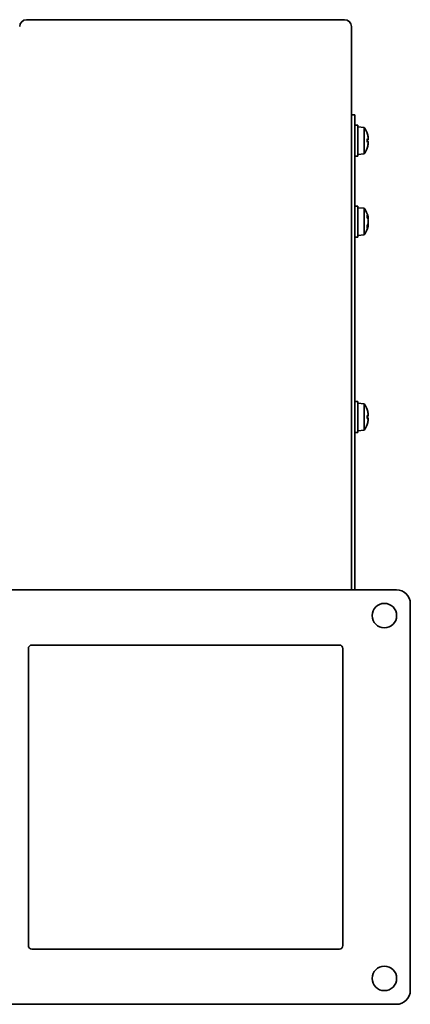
# Model space of a CAD drawing. Header units: millimetres. Extents: x 270 to 570, y 154 to 440.
# Tile 2 of 2: x 457 to 570, y 154 to 440. Entities that reach past the tile are written whole.
import ezdxf

# ---------------------------------------------------------------- set-up
doc = ezdxf.new("R2010")
doc.units = ezdxf.units.MM
doc.header["$LTSCALE"] = 2
doc.layers.add('Krawędzie widoczne(ISO)', color=7, linetype='Continuous', lineweight=35, true_color=0x262659)

msp = doc.modelspace()

# ---------------------------------------------------------------- linework, layer by layer
at = {"layer": 'Krawędzie widoczne(ISO)'}
for p, q in [((551.25, 439.5), (459.25, 439.5)), ((553.25, 437.5), (553.25, 334.5)), ((554.25, 412), (553.25, 412)), ((554.25, 274.5), (554.25, 412)), ((554.25, 409), (555.05, 409)), ((555.05, 409), (555.05, 400)), ((556.9, 408.34), (555.05, 408.5)), ((556.9, 408.34), (556.9, 400.66)), ((557.77, 406.62), (557.77, 406.64)), ((557.77, 404.03), (557.77, 404.97)), ((558.07, 404.8), (557.77, 404.78)), ((558.08, 405.21), (558.06, 405.21)), ((558.07, 404.2), (557.77, 404.22)), ((557.77, 402.36), (557.77, 402.38)), ((558.08, 403.79), (558.06, 403.79)), ((554.25, 400), (555.05, 400)), ((556.9, 400.66), (555.05, 400.5)), ((554.25, 385.57), (555.05, 385.57)), ((555.05, 385.57), (555.05, 376.57)), ((556.9, 384.91), (555.05, 385.07)), ((556.9, 384.91), (556.9, 377.23)), ((557.77, 382.23), (557.77, 382.88)), ((558.09, 381.91), (557.95, 381.9)), ((557.77, 379.26), (557.77, 379.91)), ((558.09, 380.23), (557.95, 380.24)), ((554.25, 376.57), (555.05, 376.57)), ((556.9, 377.23), (555.05, 377.07)), ((553.25, 334.5), (553.25, 291.73)), ((554.25, 329), (555.05, 329)), ((555.05, 329), (555.05, 320)), ((556.9, 328.34), (555.05, 328.5)), ((556.9, 328.34), (556.9, 320.66)), ((557.77, 326.62), (557.77, 326.64)), ((557.77, 324.03), (557.77, 324.97)), ((558.08, 325.21), (558.06, 325.21)), ((558.07, 324.8), (557.77, 324.78)), ((558.07, 324.2), (557.77, 324.22)), ((557.77, 322.36), (557.77, 322.38)), ((558.08, 323.79), (558.06, 323.79)), ((554.25, 320), (555.05, 320)), ((556.9, 320.66), (555.05, 320.5)), ((553.25, 274.5), (553.25, 291.73)), ((566.25, 274.5), (444.25, 274.5)), ((570.25, 158.5), (570.25, 270.5)), ((459.75, 171.5), (459.75, 257.5)), ((460.75, 258.5), (549.75, 258.5)), ((550.75, 257.5), (550.75, 171.5)), ((549.75, 170.5), (460.75, 170.5)), ((444.25, 154.5), (566.25, 154.5))]:
    msp.add_line(p, q, dxfattribs=at)
for centre in [(562.75, 267), (562.75, 162)]:
    msp.add_circle(centre, 3.55, dxfattribs=at)
for centre, radius, start, end in [((459.25, 437.5), 2, 90, 180), ((551.25, 437.5), 2, 0, 90), ((551.65, 404.5), 6.5, 19.8815, 36.1956), ((557.57, 406.64), 0.206, 0, 19.8815), ((551.65, 404.5), 6.5, 323.8044, 340.1185), ((557.57, 402.36), 0.206, 340.1185, 0), ((551.65, 381.07), 6.5, 11.7549, 36.1956), ((551.65, 381.07), 6.5, 323.8044, 348.2451), ((551.65, 324.5), 6.5, 19.8815, 36.1956), ((557.57, 326.64), 0.206, 0, 19.8815), ((551.65, 324.5), 6.5, 323.8044, 340.1185), ((557.57, 322.36), 0.206, 340.1185, 0), ((566.25, 270.5), 4, 0, 90), ((460.75, 257.5), 1, 90, 180), ((549.75, 257.5), 1, 0, 90), ((460.75, 171.5), 1, 180, 270), ((549.75, 171.5), 1, 270, 0), ((566.25, 158.5), 4, 270, 0)]:
    msp.add_arc(centre, radius, start, end, dxfattribs=at)
for centre, major_axis, ratio, start_param, end_param in [((551.69, 404.58), (5.84, -2.82), 0.979749, 0.611822, 0.789969), ((557.57, 404.95), (0.206, 0.018), 0.179732, 6.267333, 6.614295), ((551.69, 404.06), (6.46, 0.57), 0.180266, 0.153405, 0.331552), ((553.19, 402.45), (4.58, 3.44), 0.554863, 6.048844, 6.120382), ((553.19, 406.21), (-4.25, 3.83), 0.664926, 3.842345, 3.913882), ((558.41, 405.47), (-0.452, -0.225), 0.299538, 0.567435, 0.630241), ((551.69, 404.94), (6.46, -0.57), 0.180266, 5.951633, 6.12978), ((557.57, 404.05), (-0.206, 0.018), 0.179732, 2.810483, 3.157445), ((551.69, 404.42), (-5.84, -2.82), 0.979749, 2.351624, 2.529771), ((553.19, 402.79), (4.25, 3.83), 0.664926, 5.510896, 5.582433), ((553.19, 406.55), (4.58, -3.44), 0.554863, 0.162804, 0.234341), ((558.41, 403.53), (0.452, -0.225), 0.299538, 2.511352, 2.574157), ((557.57, 382.87), (0.205, 0.029), 0.818505, 6.166284, 6.513246), ((551.69, 380.82), (6.41, 0.99), 0.820254, 0.043648, 0.221795), ((551.69, 381.44), (6.45, -0.69), 0.56532, 0.229435, 0.407582), ((553.19, 380.83), (0.88, 5.66), 0.862521, 5.051866, 5.123403), ((551.69, 380.7), (6.45, 0.69), 0.56532, 5.875603, 6.05375), ((551.69, 381.32), (6.41, -0.99), 0.820254, 6.06139, 6.239537), ((557.57, 379.27), (-0.205, 0.029), 0.818505, 2.911532, 3.258494), ((553.19, 378.41), (4.95, 2.87), 0.077827, 6.005627, 6.077165), ((553.19, 383.72), (4.95, -2.87), 0.077827, 0.206021, 0.277558), ((553.19, 381.31), (-0.88, 5.66), 0.862521, 4.301375, 4.372912), ((551.69, 324.58), (5.84, -2.82), 0.979749, 0.611822, 0.789969), ((557.57, 324.95), (0.206, 0.018), 0.179732, 6.267333, 6.614295), ((551.69, 324.06), (6.46, 0.57), 0.180266, 0.153405, 0.331552), ((553.19, 322.45), (4.58, 3.44), 0.554863, 6.048844, 6.120382), ((553.19, 326.21), (-4.25, 3.83), 0.664926, 3.842345, 3.913882), ((558.41, 325.47), (-0.452, -0.225), 0.299538, 0.567435, 0.630241), ((551.69, 324.94), (6.46, -0.57), 0.180266, 5.951633, 6.12978), ((557.57, 324.05), (-0.206, 0.018), 0.179732, 2.810483, 3.157445), ((551.69, 324.42), (-5.84, -2.82), 0.979749, 2.351624, 2.529771), ((553.19, 322.79), (4.25, 3.83), 0.664926, 5.510896, 5.582433), ((553.19, 326.55), (4.58, -3.44), 0.554863, 0.162804, 0.234341), ((558.41, 323.53), (0.452, -0.225), 0.299538, 2.511352, 2.574157)]:
    msp.add_ellipse(centre, major_axis=major_axis, ratio=ratio, start_param=start_param, end_param=end_param, dxfattribs=at)
for points, knots in [([(558.06, 405.56), (558.06, 405.52), (558.07, 405.48), (558.08, 405.4), (558.08, 405.37), (558.09, 405.31), (558.09, 405.28), (558.09, 405.24), (558.09, 405.22), (558.09, 405.21), (558.08, 405.21), (558.08, 405.21)], [-0.1800581, -0.1800581, -0.1800581, -0.1800581, -0.16889095, -0.16889095, -0.15772379, -0.15772379, -0.14676457, -0.14676457, -0.13580535, -0.13580535, -0.13009158, -0.13009158, -0.13009158, -0.13009158]), ([(558.08, 405.1), (558.08, 405.1), (558.08, 405.1), (558.09, 405.06), (558.09, 405.02), (558.09, 404.95), (558.09, 404.92), (558.09, 404.86), (558.08, 404.84), (558.08, 404.81), (558.07, 404.8), (558.06, 404.8), (558.06, 404.8), (558.06, 404.81)], [-0.15827539, -0.15827539, -0.15827539, -0.15827539, -0.15764996, -0.15764996, -0.14669212, -0.14669212, -0.13573428, -0.13573428, -0.12469501, -0.12469501, -0.11365575, -0.11365575, -0.10828626, -0.10828626, -0.10828626, -0.10828626]), ([(558.06, 404.19), (558.06, 404.2), (558.07, 404.2), (558.08, 404.18), (558.08, 404.16), (558.09, 404.12), (558.09, 404.09), (558.09, 404.03), (558.09, 403.99), (558.09, 403.94), (558.08, 403.92), (558.08, 403.9)], [-0.18005785, -0.18005785, -0.18005785, -0.18005785, -0.1688907, -0.1688907, -0.15772354, -0.15772354, -0.14676432, -0.14676432, -0.1358051, -0.1358051, -0.13009133, -0.13009133, -0.13009133, -0.13009133]), ([(558.08, 403.79), (558.08, 403.79), (558.08, 403.79), (558.09, 403.79), (558.09, 403.78), (558.09, 403.75), (558.09, 403.73), (558.09, 403.68), (558.08, 403.65), (558.08, 403.57), (558.07, 403.54), (558.06, 403.48), (558.06, 403.46), (558.06, 403.44)], [-0.15827557, -0.15827557, -0.15827557, -0.15827557, -0.15765014, -0.15765014, -0.1466923, -0.1466923, -0.13573446, -0.13573446, -0.12469519, -0.12469519, -0.11365593, -0.11365593, -0.10828644, -0.10828644, -0.10828644, -0.10828644]), ([(558.08, 382), (558.08, 381.99), (558.08, 381.99), (558.09, 381.97), (558.09, 381.94), (558.09, 381.91), (558.09, 381.91), (558.09, 381.91), (558.08, 381.91), (558.08, 381.94), (558.07, 381.97), (558.06, 382), (558.06, 382.02), (558.06, 382.03)], [-0.15827539, -0.15827539, -0.15827539, -0.15827539, -0.15764996, -0.15764996, -0.14669212, -0.14669212, -0.13573428, -0.13573428, -0.12469501, -0.12469501, -0.11365575, -0.11365575, -0.10828626, -0.10828626, -0.10828626, -0.10828626]), ([(558.06, 381.6), (558.06, 381.58), (558.07, 381.55), (558.08, 381.48), (558.08, 381.44), (558.09, 381.37), (558.09, 381.33), (558.09, 381.26), (558.09, 381.22), (558.09, 381.17), (558.08, 381.16), (558.08, 381.14)], [-0.1800581, -0.1800581, -0.1800581, -0.1800581, -0.16889095, -0.16889095, -0.15772379, -0.15772379, -0.14676457, -0.14676457, -0.13580535, -0.13580535, -0.13009158, -0.13009158, -0.13009158, -0.13009158]), ([(558.08, 380.99), (558.08, 380.99), (558.08, 380.99), (558.09, 380.96), (558.09, 380.93), (558.09, 380.86), (558.09, 380.82), (558.09, 380.75), (558.08, 380.71), (558.08, 380.63), (558.07, 380.6), (558.06, 380.56), (558.06, 380.55), (558.06, 380.54)], [-0.15827539, -0.15827539, -0.15827539, -0.15827539, -0.15764996, -0.15764996, -0.14669212, -0.14669212, -0.13573428, -0.13573428, -0.12469501, -0.12469501, -0.11365575, -0.11365575, -0.10828626, -0.10828626, -0.10828626, -0.10828626]), ([(558.06, 380.11), (558.06, 380.13), (558.07, 380.16), (558.08, 380.2), (558.08, 380.22), (558.09, 380.23), (558.09, 380.23), (558.09, 380.21), (558.09, 380.2), (558.09, 380.17), (558.08, 380.15), (558.08, 380.14)], [-0.18005785, -0.18005785, -0.18005785, -0.18005785, -0.1688907, -0.1688907, -0.15772354, -0.15772354, -0.14676432, -0.14676432, -0.1358051, -0.1358051, -0.13009133, -0.13009133, -0.13009133, -0.13009133]), ([(558.06, 325.56), (558.06, 325.52), (558.07, 325.48), (558.08, 325.4), (558.08, 325.37), (558.09, 325.31), (558.09, 325.28), (558.09, 325.24), (558.09, 325.22), (558.09, 325.21), (558.08, 325.21), (558.08, 325.21)], [0, 0, 0, 0, 0.01116716, 0.01116716, 0.02233431, 0.02233431, 0.03329353, 0.03329353, 0.04425275, 0.04425275, 0.04996652, 0.04996652, 0.04996652, 0.04996652]), ([(558.08, 325.1), (558.08, 325.1), (558.08, 325.1), (558.09, 325.06), (558.09, 325.02), (558.09, 324.95), (558.09, 324.92), (558.09, 324.86), (558.08, 324.84), (558.08, 324.81), (558.07, 324.8), (558.06, 324.8), (558.06, 324.8), (558.06, 324.81)], [-0.15827539, -0.15827539, -0.15827539, -0.15827539, -0.15764996, -0.15764996, -0.14669212, -0.14669212, -0.13573428, -0.13573428, -0.12469501, -0.12469501, -0.11365575, -0.11365575, -0.10828626, -0.10828626, -0.10828626, -0.10828626]), ([(558.06, 324.19), (558.06, 324.2), (558.07, 324.2), (558.08, 324.18), (558.08, 324.16), (558.09, 324.12), (558.09, 324.09), (558.09, 324.03), (558.09, 323.99), (558.09, 323.94), (558.08, 323.92), (558.08, 323.9)], [-0.1800581, -0.1800581, -0.1800581, -0.1800581, -0.16889095, -0.16889095, -0.15772379, -0.15772379, -0.14676457, -0.14676457, -0.13580535, -0.13580535, -0.13009158, -0.13009158, -0.13009158, -0.13009158]), ([(558.08, 323.79), (558.08, 323.79), (558.08, 323.79), (558.09, 323.79), (558.09, 323.78), (558.09, 323.75), (558.09, 323.73), (558.09, 323.68), (558.08, 323.65), (558.08, 323.57), (558.07, 323.54), (558.06, 323.48), (558.06, 323.46), (558.06, 323.44)], [-0.15827539, -0.15827539, -0.15827539, -0.15827539, -0.15764996, -0.15764996, -0.14669212, -0.14669212, -0.13573428, -0.13573428, -0.12469501, -0.12469501, -0.11365575, -0.11365575, -0.10828626, -0.10828626, -0.10828626, -0.10828626])]:
    msp.add_open_spline(points, degree=3, knots=knots, dxfattribs=at)

doc.saveas('drawing.dxf')
